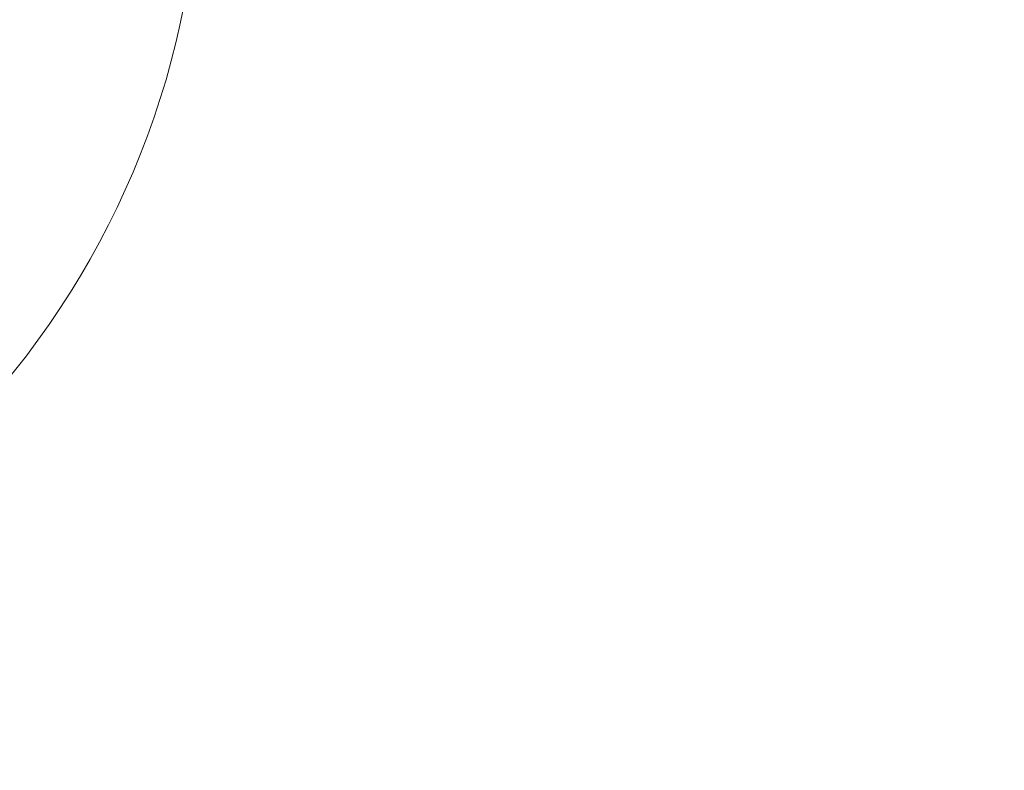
# Model space of a CAD drawing. Header units: millimetres. Extents: x 0 to 14900, y 0 to 10500.
# Tile 48 of 58: x 11774 to 13060, y 4533 to 5514. Entities that reach past the tile are written whole.
import ezdxf

# ---------------------------------------------------------------- set-up
doc = ezdxf.new("R2010")
doc.units = ezdxf.units.MM
doc.header["$LTSCALE"] = 25
doc.styles.add('SLDTEXTSTYLE0', font='TXT', dxfattribs={"width": 0.605})
doc.dimstyles.new('SLDDIMSTYLE1', dxfattribs={"dimtxt": 87.5, "dimasz": 87.5, "dimexe": 0, "dimexo": 0.0625, "dimgap": 21.875, "dimtad": 1, "dimdec": 4, "dimlfac": 25, "dimzin": 12, "dimdsep": 46, "dimtxsty": 'SLDTEXTSTYLE0', "dimsah": 1, "dimcen": 0.09, "dimadec": 1, "dimazin": 3, "dimtfac": 1, "dimtofl": 0, "dimtmove": 0, "dimatfit": 3, "dimfxl": 1, "dimfrac": 2, "dimtolj": 1, "dimtzin": 12, "dimarcsym": 0})

# ---------------------------------------------------------------- blocks, each defined once
blk = doc.blocks.new('_D_7')
at = {"color": 7, "linetype": 'Continuous', "lineweight": 0}
for p, q in [((12219, 5746.7), (14288.6, 5746.7)), ((7841.4, 5207.3), (7563.3, 5158.3))]:
    blk.add_line(p, q, dxfattribs=at)
at = {"color": 7, "linetype": 'Continuous', "lineweight": 18}
blk.add_arc((10900.2, 5746.7), 3350.9, 190, 0, dxfattribs=at)
for points in [[(14251.1, 5746.7), (14237.4, 5659.4), (14262.4, 5659)], [(7600.3, 5164.8), (7604.3, 5076.5), (7628.9, 5081.2)]]:
    blk.add_solid(points, dxfattribs=at)
at = {"color": 7, "linetype": 'Continuous', "lineweight": 18, "insert": (11058.6, 2510.1), "char_height": 87.5, "attachment_point": 1, "rotation": 5, "style": 'SLDTEXTSTYLE0'}
blk.add_mtext('170°', dxfattribs=at)

msp = doc.modelspace()

# ---------------------------------------------------------------- linework, layer by layer
at = {"color": 7, "linetype": 'Continuous', "lineweight": 18}
for radius in [3056, 1109]:
    msp.add_arc((10900.2182389, 5746.6968502), radius, 190, 170, dxfattribs=at)

# ---------------------------------------------------------------- dimensions: what is measured, and where the dimension line sits
dim = msp.add_angular_dim_2l(base=(11192.2656691, 2408.5794481), line1=((9808.0664408, 5554.1210211), (7890.6457457, 5216.0280192)), line2=((9631.4193648, 5746.6968502), (12169.0171131, 5746.6968502)), dimstyle='SLDDIMSTYLE1', dxfattribs=at)
dim.commit()
dim.dimension.update_dxf_attribs({"geometry": '_D_7', "text_midpoint": (11192.2656691, 2408.5794481), "dimtype": 162})

doc.saveas('drawing.dxf')
